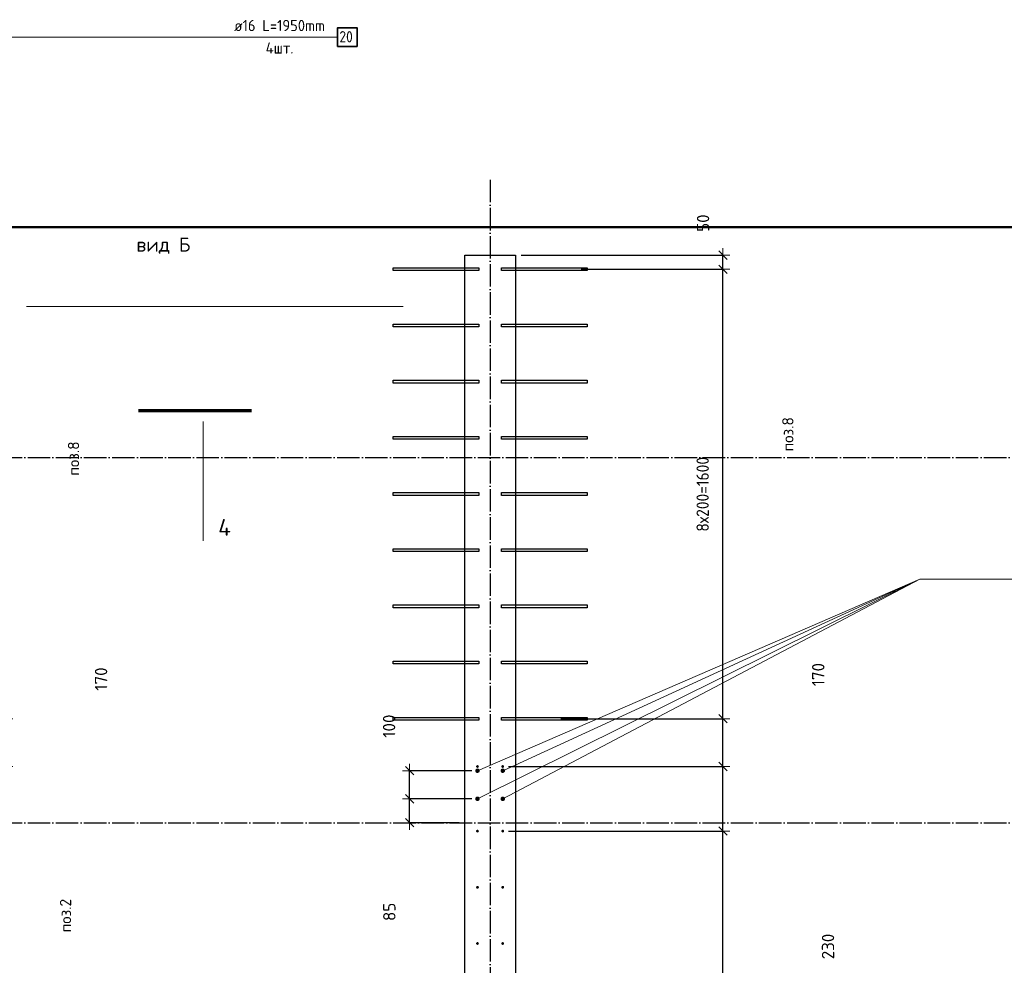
# Model space of a CAD drawing. Header units: millimetres. Extents: x -2258 to 68686, y -2266 to 30725.
# Tile 82 of 83: x 59106 to 62610, y 13392 to 16758. Entities that reach past the tile are written whole.
import ezdxf

# ---------------------------------------------------------------- set-up
doc = ezdxf.new("R2010")
doc.units = ezdxf.units.MM
doc.header["$PDMODE"] = 65
doc.linetypes.add('______11', pattern=[100, 80, -10, 0, -10])
doc.linetypes.add('______5', pattern=[220, 160, -20, 20, -20])
for name, color, linetype, lineweight in [('Standard', 7, 'Continuous', 25), ('Арм.стержн. вертикальными 1', 22, 'Continuous', 35), ('Арм.стержн.горизонт. 2', 202, 'Continuous', 35), ('Обозначение разреза_ общее', 7, 'Continuous', 25), ('Размерная линия_ общее', 7, 'Continuous', 13)]:
    doc.layers.add(name, color=color, linetype=linetype, lineweight=lineweight)
doc.layers.add('Арм.стержн. вертикальными 2', color=7, linetype='Continuous', lineweight=35, true_color=0x006e00)
doc.layers.add('Осевая линия_ общее', color=7, linetype='______5', lineweight=13, true_color=0xa0a0a0)
doc.styles.add('ISOCPEUR', font='ISOCPEUR')
doc.dimstyles.new('DIMSTYLE_11', dxfattribs={"dimtxt": 44, "dimasz": 50, "dimexe": 0, "dimexo": 0, "dimgap": 22, "dimtad": 2, "dimdec": 0, "dimrnd": 5, "dimzin": 12, "dimdsep": 46, "dimtxsty": 'ISOCPEUR', "dimblk1": 'ALL_ML_STRICH', "dimblk2": 'ALL_ML_STRICH', "dimsah": 1, "dimcen": 0, "dimclrd": 7, "dimclre": 256, "dimclrt": 7, "dimadec": 0, "dimazin": 0, "dimtfac": 1, "dimtdec": 0, "dimtix": 1, "dimtmove": 2, "dimatfit": 3, "dimfxl": 0, "dimtvp": 1.2, "dimtzin": 0, "dimlwd": 0, "dimlwe": -3, "dimarcsym": 0})
doc.dimstyles.new('DIMSTYLE_3', dxfattribs={"dimtxt": 44, "dimasz": 50, "dimexe": 0, "dimexo": 0, "dimgap": 22, "dimtad": 2, "dimdec": 0, "dimrnd": 5, "dimzin": 12, "dimdsep": 46, "dimtxsty": 'ISOCPEUR', "dimblk1": 'ALL_ML_STRICH', "dimblk2": 'ALL_ML_STRICH', "dimsah": 1, "dimcen": 0, "dimclrd": 7, "dimclre": 256, "dimclrt": 7, "dimadec": 0, "dimazin": 0, "dimtfac": 1, "dimtdec": 0, "dimtix": 1, "dimtmove": 2, "dimatfit": 3, "dimfxl": 0, "dimtzin": 0, "dimlwd": 0, "dimlwe": -3, "dimarcsym": 0})
doc.dimstyles.new('DIMSTYLE_8', dxfattribs={"dimtxt": 44, "dimasz": 50, "dimexe": 0, "dimexo": 0, "dimgap": 22, "dimtad": 0, "dimdec": 0, "dimrnd": 5, "dimzin": 12, "dimdsep": 46, "dimtxsty": 'ISOCPEUR', "dimblk1": 'ALL_ML_STRICH', "dimblk2": 'ALL_ML_STRICH', "dimsah": 1, "dimcen": 0, "dimclrd": 7, "dimclre": 256, "dimclrt": 7, "dimadec": 0, "dimazin": 0, "dimtfac": 1, "dimtdec": 0, "dimtix": 1, "dimtmove": 2, "dimatfit": 3, "dimfxl": 0, "dimtzin": 0, "dimlwd": 0, "dimlwe": -3, "dimarcsym": 0})

# ---------------------------------------------------------------- blocks, each defined once
blk = doc.blocks.new('ALL_ML_STRICH')
at = {"color": 0, "linetype": 'ByBlock', "lineweight": -2}
for p, q in [((-1, 0), (0.5, 0)), ((-0.3, -0.3), (0.3, 0.3)), ((0, -0.5), (0, 0.5))]:
    blk.add_line(p, q, dxfattribs=at)
blk = doc.blocks.new('*D131')
at = {"layer": 'DEFPOINTS', "color": 7, "linetype": 'Continuous', "lineweight": 13, "transparency": 33554687}
for p in [(60825, 13870), (60825, 9070), (61608.5, 9070)]:
    blk.add_point(p, dxfattribs=at)
at = {"layer": 'Размерная линия_ общее', "color": 253, "linetype": 'Continuous', "lineweight": -2, "true_color": 0xa0a0a0, "transparency": 33554687}
for p, q in [((60845, 13870), (61608.5, 13870)), ((60845, 9070), (61608.5, 9070))]:
    blk.add_line(p, q, dxfattribs=at)
at = {"layer": 'Размерная линия_ общее', "color": 7, "linetype": 'Continuous', "lineweight": -2, "transparency": 33554687}
blk.add_line((61608.5, 9070), (61608.5, 13870), dxfattribs=at)
at = {"layer": 'Размерная линия_ общее', "color": 7, "linetype": 'Continuous', "lineweight": 13, "transparency": 33554687, "xscale": 50, "yscale": 50, "zscale": 50}
for p, rotation in [((61608.5, 13870), 90), ((61608.5, 9070), 270)]:
    blk.add_blockref('ALL_ML_STRICH', p, dxfattribs=dict(at, rotation=rotation))
at = {"layer": 'Размерная линия_ общее', "color": 7, "linetype": 'Continuous', "lineweight": 13, "transparency": 33554687, "insert": (61514.5, 11314), "char_height": 44, "width": 2.2, "attachment_point": 1, "rotation": 90, "line_spacing_factor": 0.60241, "style": 'ISOCPEUR'}
blk.add_mtext('\\W0.91;24х200=4800', dxfattribs=at)
blk = doc.blocks.new('*D132')
at = {"layer": 'DEFPOINTS', "color": 7, "linetype": 'Continuous', "lineweight": 13, "transparency": 33554687}
for p in [(60825, 14100), (60825, 13870), (61608.5, 13870)]:
    blk.add_point(p, dxfattribs=at)
at = {"layer": 'Размерная линия_ общее', "color": 253, "linetype": 'Continuous', "lineweight": -2, "true_color": 0xa0a0a0, "transparency": 33554687}
for p, q in [((60845, 14100), (61608.5, 14100)), ((60845, 13870), (61608.5, 13870))]:
    blk.add_line(p, q, dxfattribs=at)
at = {"layer": 'Размерная линия_ общее', "color": 7, "linetype": 'Continuous', "lineweight": -2, "transparency": 33554687}
blk.add_line((61608.5, 13870), (61608.5, 14100), dxfattribs=at)
at = {"layer": 'Размерная линия_ общее', "color": 7, "linetype": 'Continuous', "lineweight": 13, "transparency": 33554687, "xscale": 50, "yscale": 50, "zscale": 50}
for p, rotation in [((61608.5, 14100), 90), ((61608.5, 13870), 270)]:
    blk.add_blockref('ALL_ML_STRICH', p, dxfattribs=dict(at, rotation=rotation))
at = {"layer": 'Размерная линия_ общее', "color": 7, "linetype": 'Continuous', "lineweight": 13, "transparency": 33554687, "insert": (61982.7, 13459.3), "char_height": 44, "width": 132, "attachment_point": 5, "rotation": 90, "style": 'ISOCPEUR'}
blk.add_mtext('\\A1;{230}', dxfattribs=at)
blk = doc.blocks.new('*D133')
at = {"layer": 'DEFPOINTS', "color": 7, "linetype": 'Continuous', "lineweight": 13, "transparency": 33554687}
for p in [(61011.2, 14270), (60825, 14100), (61608.5, 14100)]:
    blk.add_point(p, dxfattribs=at)
at = {"layer": 'Размерная линия_ общее', "color": 253, "linetype": 'Continuous', "lineweight": -2, "true_color": 0xa0a0a0, "transparency": 33554687}
for p, q in [((61031.2, 14270), (61608.5, 14270)), ((60845, 14100), (61608.5, 14100))]:
    blk.add_line(p, q, dxfattribs=at)
at = {"layer": 'Размерная линия_ общее', "color": 7, "linetype": 'Continuous', "lineweight": -2, "transparency": 33554687}
blk.add_line((61608.5, 14100), (61608.5, 14270), dxfattribs=at)
at = {"layer": 'Размерная линия_ общее', "color": 7, "linetype": 'Continuous', "lineweight": 13, "transparency": 33554687, "xscale": 50, "yscale": 50, "zscale": 50}
for p, rotation in [((61608.5, 14270), 90), ((61608.5, 14100), 270)]:
    blk.add_blockref('ALL_ML_STRICH', p, dxfattribs=dict(at, rotation=rotation))
at = {"layer": 'Размерная линия_ общее', "color": 7, "linetype": 'Continuous', "lineweight": 13, "transparency": 33554687, "insert": (61947.8, 14427.1), "char_height": 44, "width": 132, "attachment_point": 5, "rotation": 90, "style": 'ISOCPEUR'}
blk.add_mtext('\\A1;{170}', dxfattribs=at)
blk = doc.blocks.new('*D134')
at = {"layer": 'DEFPOINTS', "color": 7, "linetype": 'Continuous', "lineweight": 13, "transparency": 33554687}
for p in [(61083.8, 15870), (61011.2, 14270), (61608.5, 14270)]:
    blk.add_point(p, dxfattribs=at)
at = {"layer": 'Размерная линия_ общее', "color": 253, "linetype": 'Continuous', "lineweight": -2, "true_color": 0xa0a0a0, "transparency": 33554687}
for p, q in [((61103.8, 15870), (61608.5, 15870)), ((61031.2, 14270), (61608.5, 14270))]:
    blk.add_line(p, q, dxfattribs=at)
at = {"layer": 'Размерная линия_ общее', "color": 7, "linetype": 'Continuous', "lineweight": -2, "transparency": 33554687}
blk.add_line((61608.5, 14270), (61608.5, 15870), dxfattribs=at)
at = {"layer": 'Размерная линия_ общее', "color": 7, "linetype": 'Continuous', "lineweight": 13, "transparency": 33554687, "xscale": 50, "yscale": 50, "zscale": 50}
for p, rotation in [((61608.5, 15870), 90), ((61608.5, 14270), 270)]:
    blk.add_blockref('ALL_ML_STRICH', p, dxfattribs=dict(at, rotation=rotation))
at = {"layer": 'Размерная линия_ общее', "color": 7, "linetype": 'Continuous', "lineweight": 13, "transparency": 33554687, "insert": (61514.5, 14936), "char_height": 44, "width": 2.2, "attachment_point": 1, "rotation": 90, "line_spacing_factor": 0.60241, "style": 'ISOCPEUR'}
blk.add_mtext('\\W0.91;8х200=1600', dxfattribs=at)
blk = doc.blocks.new('*D135')
at = {"layer": 'DEFPOINTS', "color": 7, "linetype": 'Continuous', "lineweight": 13, "transparency": 33554687}
for p in [(60870, 15920), (61083.8, 15870), (61608.5, 15870)]:
    blk.add_point(p, dxfattribs=at)
at = {"layer": 'Размерная линия_ общее', "color": 253, "linetype": 'Continuous', "lineweight": -2, "true_color": 0xa0a0a0, "transparency": 33554687}
for p, q in [((60890, 15920), (61608.5, 15920)), ((61103.8, 15870), (61608.5, 15870))]:
    blk.add_line(p, q, dxfattribs=at)
at = {"layer": 'Размерная линия_ общее', "color": 7, "linetype": 'Continuous', "lineweight": -2, "transparency": 33554687}
blk.add_line((61608.5, 15870), (61608.5, 15920), dxfattribs=at)
at = {"layer": 'Размерная линия_ общее', "color": 7, "linetype": 'Continuous', "lineweight": 13, "transparency": 33554687, "xscale": 50, "yscale": 50, "zscale": 50}
for p, rotation in [((61608.5, 15920), 90), ((61608.5, 15870), 270)]:
    blk.add_blockref('ALL_ML_STRICH', p, dxfattribs=dict(at, rotation=rotation))
at = {"layer": 'Размерная линия_ общее', "color": 7, "linetype": 'Continuous', "lineweight": 13, "transparency": 33554687, "insert": (61538, 16034.2), "char_height": 44, "width": 88, "attachment_point": 5, "rotation": 90, "style": 'ISOCPEUR'}
blk.add_mtext('\\A1;{50}', dxfattribs=at)
blk = doc.blocks.new('*D150')
at = {"layer": 'DEFPOINTS', "color": 7, "linetype": 'Continuous', "lineweight": 13, "transparency": 33554687}
for p in [(60735, 13985), (60493.4, 13900), (60690, 13900)]:
    blk.add_point(p, dxfattribs=at)
at = {"layer": 'Размерная линия_ общее', "color": 253, "linetype": 'Continuous', "lineweight": -2, "true_color": 0xa0a0a0, "transparency": 33554687}
for p, q in [((60715, 13985), (60493.4, 13985)), ((60670, 13900), (60493.4, 13900))]:
    blk.add_line(p, q, dxfattribs=at)
at = {"layer": 'Размерная линия_ общее', "color": 7, "linetype": 'Continuous', "lineweight": -2, "transparency": 33554687}
blk.add_line((60493.4, 13900), (60493.4, 13985), dxfattribs=at)
at = {"layer": 'Размерная линия_ общее', "color": 7, "linetype": 'Continuous', "lineweight": 13, "transparency": 33554687, "xscale": 50, "yscale": 50, "zscale": 50}
for p, rotation in [((60493.4, 13985), 90), ((60493.4, 13900), 270)]:
    blk.add_blockref('ALL_ML_STRICH', p, dxfattribs=dict(at, rotation=rotation))
at = {"layer": 'Размерная линия_ общее', "color": 7, "linetype": 'Continuous', "lineweight": 13, "transparency": 33554687, "insert": (60421.3, 13582.6), "char_height": 44, "width": 88, "attachment_point": 5, "rotation": 90, "style": 'ISOCPEUR'}
blk.add_mtext('\\A1;{85}', dxfattribs=at)
blk = doc.blocks.new('*D151')
at = {"layer": 'DEFPOINTS', "color": 7, "linetype": 'Continuous', "lineweight": 13, "transparency": 33554687}
for p in [(60735, 14085), (60493.4, 13985), (60735, 13985)]:
    blk.add_point(p, dxfattribs=at)
at = {"layer": 'Размерная линия_ общее', "color": 253, "linetype": 'Continuous', "lineweight": -2, "true_color": 0xa0a0a0, "transparency": 33554687}
for p, q in [((60715, 14085), (60493.4, 14085)), ((60715, 13985), (60493.4, 13985))]:
    blk.add_line(p, q, dxfattribs=at)
at = {"layer": 'Размерная линия_ общее', "color": 7, "linetype": 'Continuous', "lineweight": -2, "transparency": 33554687}
blk.add_line((60493.4, 13985), (60493.4, 14085), dxfattribs=at)
at = {"layer": 'Размерная линия_ общее', "color": 7, "linetype": 'Continuous', "lineweight": 13, "transparency": 33554687, "xscale": 50, "yscale": 50, "zscale": 50}
for p, rotation in [((60493.4, 14085), 90), ((60493.4, 13985), 270)]:
    blk.add_blockref('ALL_ML_STRICH', p, dxfattribs=dict(at, rotation=rotation))
at = {"layer": 'Размерная линия_ общее', "color": 7, "linetype": 'Continuous', "lineweight": 13, "transparency": 33554687, "insert": (60420.4, 14243.7), "char_height": 44, "width": 132, "attachment_point": 5, "rotation": 90, "style": 'ISOCPEUR'}
blk.add_mtext('\\A1;{100}', dxfattribs=at)
blk = doc.blocks.new('*D449')
at = {"layer": 'DEFPOINTS', "color": 7, "linetype": 'Continuous', "lineweight": 13, "transparency": 33554687}
for p in [(58295.3, 14270), (58115, 14100), (59056, 14100)]:
    blk.add_point(p, dxfattribs=at)
at = {"layer": 'Размерная линия_ общее', "color": 253, "linetype": 'Continuous', "lineweight": -2, "true_color": 0xa0a0a0, "transparency": 33554687}
for p, q in [((58315.3, 14270), (59056, 14270)), ((58135, 14100), (59056, 14100))]:
    blk.add_line(p, q, dxfattribs=at)
at = {"layer": 'Размерная линия_ общее', "color": 7, "linetype": 'Continuous', "lineweight": -2, "transparency": 33554687}
blk.add_line((59056, 14100), (59056, 14270), dxfattribs=at)
at = {"layer": 'Размерная линия_ общее', "color": 7, "linetype": 'Continuous', "lineweight": 13, "transparency": 33554687, "xscale": 50, "yscale": 50, "zscale": 50}
for p, rotation in [((59056, 14270), 90), ((59056, 14100), 270)]:
    blk.add_blockref('ALL_ML_STRICH', p, dxfattribs=dict(at, rotation=rotation))
at = {"layer": 'Размерная линия_ общее', "color": 7, "linetype": 'Continuous', "lineweight": 13, "transparency": 33554687, "insert": (59395.3, 14411.3), "char_height": 44, "width": 132, "attachment_point": 5, "rotation": 90, "style": 'ISOCPEUR'}
blk.add_mtext('\\A1;{170}', dxfattribs=at)

msp = doc.modelspace()

# ---------------------------------------------------------------- hatches: boundary and pattern name
at = {"layer": 'Арм.стержн. вертикальными 1', "linetype": 'Continuous', "lineweight": 50, "transparency": 33554687}
for points in [[(60740, 14100), (60739.6, 14101.9), (60738.5, 14103.5), (60736.9, 14104.6), (60735, 14105), (60733.1, 14104.6), (60731.5, 14103.5), (60730.4, 14101.9), (60730, 14100), (60730.4, 14098.1), (60731.5, 14096.5), (60733.1, 14095.4), (60735, 14095), (60736.9, 14095.4), (60738.5, 14096.5), (60739.6, 14098.1)], [(60830, 14100), (60829.6, 14101.9), (60828.5, 14103.5), (60826.9, 14104.6), (60825, 14105), (60823.1, 14104.6), (60821.5, 14103.5), (60820.4, 14101.9), (60820, 14100), (60820.4, 14098.1), (60821.5, 14096.5), (60823.1, 14095.4), (60825, 14095), (60826.9, 14095.4), (60828.5, 14096.5), (60829.6, 14098.1)], [(60740, 13870), (60739.6, 13871.9), (60738.5, 13873.5), (60736.9, 13874.6), (60735, 13875), (60733.1, 13874.6), (60731.5, 13873.5), (60730.4, 13871.9), (60730, 13870), (60730.4, 13868.1), (60731.5, 13866.5), (60733.1, 13865.4), (60735, 13865), (60736.9, 13865.4), (60738.5, 13866.5), (60739.6, 13868.1)], [(60830, 13870), (60829.6, 13871.9), (60828.5, 13873.5), (60826.9, 13874.6), (60825, 13875), (60823.1, 13874.6), (60821.5, 13873.5), (60820.4, 13871.9), (60820, 13870), (60820.4, 13868.1), (60821.5, 13866.5), (60823.1, 13865.4), (60825, 13865), (60826.9, 13865.4), (60828.5, 13866.5), (60829.6, 13868.1)], [(60740, 13670), (60739.6, 13671.9), (60738.5, 13673.5), (60736.9, 13674.6), (60735, 13675), (60733.1, 13674.6), (60731.5, 13673.5), (60730.4, 13671.9), (60730, 13670), (60730.4, 13668.1), (60731.5, 13666.5), (60733.1, 13665.4), (60735, 13665), (60736.9, 13665.4), (60738.5, 13666.5), (60739.6, 13668.1)], [(60830, 13670), (60829.6, 13671.9), (60828.5, 13673.5), (60826.9, 13674.6), (60825, 13675), (60823.1, 13674.6), (60821.5, 13673.5), (60820.4, 13671.9), (60820, 13670), (60820.4, 13668.1), (60821.5, 13666.5), (60823.1, 13665.4), (60825, 13665), (60826.9, 13665.4), (60828.5, 13666.5), (60829.6, 13668.1)], [(60740, 13470), (60739.6, 13471.9), (60738.5, 13473.5), (60736.9, 13474.6), (60735, 13475), (60733.1, 13474.6), (60731.5, 13473.5), (60730.4, 13471.9), (60730, 13470), (60730.4, 13468.1), (60731.5, 13466.5), (60733.1, 13465.4), (60735, 13465), (60736.9, 13465.4), (60738.5, 13466.5), (60739.6, 13468.1)], [(60830, 13470), (60829.6, 13471.9), (60828.5, 13473.5), (60826.9, 13474.6), (60825, 13475), (60823.1, 13474.6), (60821.5, 13473.5), (60820.4, 13471.9), (60820, 13470), (60820.4, 13468.1), (60821.5, 13466.5), (60823.1, 13465.4), (60825, 13465), (60826.9, 13465.4), (60828.5, 13466.5), (60829.6, 13468.1)]]:
    msp.add_hatch(color=4, dxfattribs=at).paths.add_polyline_path(points)
at = {"layer": 'Арм.стержн. вертикальными 2', "linetype": 'Continuous', "lineweight": 50, "transparency": 33554687}
for points in [[(60743, 14085), (60742.4, 14088.1), (60740.7, 14090.7), (60738.1, 14092.4), (60735, 14093), (60731.9, 14092.4), (60729.3, 14090.7), (60727.6, 14088.1), (60727, 14085), (60727.6, 14081.9), (60729.3, 14079.3), (60731.9, 14077.6), (60735, 14077), (60738.1, 14077.6), (60740.7, 14079.3), (60742.4, 14081.9)], [(60833, 14085), (60832.4, 14088.1), (60830.7, 14090.7), (60828.1, 14092.4), (60825, 14093), (60821.9, 14092.4), (60819.3, 14090.7), (60817.6, 14088.1), (60817, 14085), (60817.6, 14081.9), (60819.3, 14079.3), (60821.9, 14077.6), (60825, 14077), (60828.1, 14077.6), (60830.7, 14079.3), (60832.4, 14081.9)], [(60743, 13985), (60742.4, 13988.1), (60740.7, 13990.7), (60738.1, 13992.4), (60735, 13993), (60731.9, 13992.4), (60729.3, 13990.7), (60727.6, 13988.1), (60727, 13985), (60727.6, 13981.9), (60729.3, 13979.3), (60731.9, 13977.6), (60735, 13977), (60738.1, 13977.6), (60740.7, 13979.3), (60742.4, 13981.9)], [(60833, 13985), (60832.4, 13988.1), (60830.7, 13990.7), (60828.1, 13992.4), (60825, 13993), (60821.9, 13992.4), (60819.3, 13990.7), (60817.6, 13988.1), (60817, 13985), (60817.6, 13981.9), (60819.3, 13979.3), (60821.9, 13977.6), (60825, 13977), (60828.1, 13977.6), (60830.7, 13979.3), (60832.4, 13981.9)]]:
    msp.add_hatch(color=7, dxfattribs=at).paths.add_polyline_path(points)

# ---------------------------------------------------------------- linework, layer by layer
at = {"color": 7, "linetype": 'Continuous', "lineweight": 25, "transparency": 33554687}
for p, q in [((60690, 14100), (60690, 15920)), ((60690, 15920), (60870, 15920)), ((60870, 15920), (60870, 14100)), ((60690, 13265), (60690, 14100)), ((60870, 14100), (60870, 13265))]:
    msp.add_line(p, q, dxfattribs=at)
at = {"layer": 'Standard', "color": 7, "linetype": 'Continuous', "lineweight": 50, "transparency": 33554687}
msp.add_lwpolyline([(25100, -350), (67580, -350), (67580, 16020), (25100, 16020), (25100, -350)], dxfattribs=at)
at = {"layer": 'Арм.стержн. вертикальными 1', "color": 4, "linetype": 'Continuous', "lineweight": 25, "transparency": 33554687}
for points in [[(60740, 15865), (60435, 15865), (60435, 15875), (60740, 15875), (60740, 15865)], [(60820, 15875), (61125, 15875), (61125, 15865), (60820, 15865), (60820, 15875)], [(60740, 15665), (60435, 15665), (60435, 15675), (60740, 15675), (60740, 15665)], [(60820, 15675), (61125, 15675), (61125, 15665), (60820, 15665), (60820, 15675)], [(60740, 15465), (60435, 15465), (60435, 15475), (60740, 15475), (60740, 15465)], [(60820, 15475), (61125, 15475), (61125, 15465), (60820, 15465), (60820, 15475)], [(60740, 15265), (60435, 15265), (60435, 15275), (60740, 15275), (60740, 15265)], [(60820, 15275), (61125, 15275), (61125, 15265), (60820, 15265), (60820, 15275)], [(60740, 15065), (60435, 15065), (60435, 15075), (60740, 15075), (60740, 15065)], [(60820, 15075), (61125, 15075), (61125, 15065), (60820, 15065), (60820, 15075)], [(60740, 14865), (60435, 14865), (60435, 14875), (60740, 14875), (60740, 14865)], [(60820, 14875), (61125, 14875), (61125, 14865), (60820, 14865), (60820, 14875)], [(60740, 14665), (60435, 14665), (60435, 14675), (60740, 14675), (60740, 14665)], [(60820, 14675), (61125, 14675), (61125, 14665), (60820, 14665), (60820, 14675)], [(60740, 14465), (60435, 14465), (60435, 14475), (60740, 14475), (60740, 14465)], [(60820, 14475), (61125, 14475), (61125, 14465), (60820, 14465), (60820, 14475)], [(60740, 14265), (60435, 14265), (60435, 14275), (60740, 14275), (60740, 14265)], [(60820, 14275), (61125, 14275), (61125, 14265), (60820, 14265), (60820, 14275)]]:
    msp.add_lwpolyline(points, dxfattribs=at)
at = {"layer": 'Арм.стержн. вертикальными 2', "color": 7, "linetype": 'Continuous', "lineweight": 13, "transparency": 33554687}
for q in [(60735, 14085), (60735, 13985), (60825, 13985), (60825, 14085), (64169.8, 14767)]:
    msp.add_line((62309.8, 14767), q, dxfattribs=at)
at = {"layer": 'Арм.стержн.горизонт. 2', "color": 7, "linetype": 'Continuous', "lineweight": 13, "transparency": 33554687}
msp.add_line((58377, 16696.2), (60237, 16696.2), dxfattribs=at)
at = {"layer": 'Арм.стержн.горизонт. 2', "color": 7, "linetype": 'Continuous', "lineweight": 35, "transparency": 33554687}
msp.add_lwpolyline([(60237, 16662.9), (60306.3, 16662.9), (60306.3, 16729.6), (60237, 16729.6), (60237, 16662.9)], dxfattribs=at)
at = {"layer": 'Обозначение разреза_ общее', "color": 7, "linetype": 'Continuous', "lineweight": 13, "transparency": 33554687}
for p, q in [((59130.2, 15737.2), (60470.2, 15737.2)), ((59758.9, 15327.5), (59758.9, 14903.5))]:
    msp.add_line(p, q, dxfattribs=at)
at = {"layer": 'Обозначение разреза_ общее', "color": 7, "linetype": 'Continuous', "lineweight": 70, "transparency": 33554687}
msp.add_line((59528.2, 15367.4), (59930.2, 15367.4), dxfattribs=at)
at = {"layer": 'Осевая линия_ общее', "color": 253, "linetype": '______11', "lineweight": -3, "true_color": 0xa0a0a0, "transparency": 33554687}
for p, q in [((60780, 16188.5), (60780, -2123)), ((25000, 15200), (68563.9, 15200)), ((25000, 13900), (68563.9, 13900))]:
    msp.add_line(p, q, dxfattribs=at)

# ---------------------------------------------------------------- texts
at = {"layer": 'Standard', "color": 7, "linetype": 'Continuous', "lineweight": 13, "transparency": 33554687, "char_height": 40, "width": 140.769, "attachment_point": 5, "rotation": 90, "style": 'ISOCPEUR'}
for s, insert in [('\\A1;{\\fISOCPEUR|i0|b0;\\H40.000000;\\W1.000000;\\C7;поз.8}\\P', (61839.6, 15282.6)), ('\\A1;{\\fISOCPEUR|i0|b0;\\H40.000000;\\W1.000000;\\C7;поз.8}\\P', (59297.3, 15196.1)), ('\\A1;{\\fISOCPEUR|i0|b0;\\H40.000000;\\W1.000000;\\C7;поз.2}\\P', (59268.8, 13569.2))]:
    msp.add_mtext(s, dxfattribs=dict(at, insert=insert))
at = {"layer": 'Арм.стержн.горизонт. 2', "color": 7, "linetype": 'Continuous', "lineweight": 25, "transparency": 33554687, "char_height": 40, "attachment_point": 7, "style": 'ISOCPEUR'}
for s, insert, width in [('\\W0.94;ø16 L=1950mm ', (59869, 16717.6), 382.615), ('\\W0.87;20', (60243.6, 16677.6), 73.442), ('\\W0.95;4шт. ', (59981, 16637.6), 158.877)]:
    msp.add_mtext(s, dxfattribs=dict(at, insert=insert, width=width))
at = {"layer": 'Обозначение разреза_ общее', "color": 7, "linetype": 'Continuous', "lineweight": 13, "transparency": 33554687, "style": 'ISOCPEUR'}
for s, insert, char_height, width, attachment_point in [('\\A1;{\\fISOCPEUR|i0|b0;\\H50.000000;\\W1.000000;\\C7;вид Б}\\P', (59520.9, 15953.8), 50, 198.649, 4), ('\\A1;{\\fISOCPEUR|i0|b0;\\H60.000000;\\W1.000000;\\C7;4}\\P', (59812.2, 14920.8), 60, 72, 7)]:
    msp.add_mtext(s, dxfattribs=dict(at, insert=insert, char_height=char_height, width=width, attachment_point=attachment_point))

# ---------------------------------------------------------------- dimensions: what is measured, and where the dimension line sits
at = {"layer": 'Размерная линия_ общее', "color": 7, "linetype": 'Continuous', "lineweight": 13, "transparency": 33554687}
for base, p1, p2, dimstyle, picture, middle in [((61608.5, 15920), (61103.8, 15870), (60890, 15920), 'DIMSTYLE_11', '*D135', (61538, 16034.2)), ((59056, 14270), (58135, 14100), (58315.3, 14270), 'DIMSTYLE_8', '*D449', (59395.3, 14411.3)), ((61608.5, 14270), (60845, 14100), (61031.2, 14270), 'DIMSTYLE_8', '*D133', (61947.8, 14427.1)), ((60493.4, 14085), (60715, 13985), (60715, 14085), 'DIMSTYLE_11', '*D151', (60420.4, 14243.7)), ((61608.5, 14100), (60845, 13870), (60845, 14100), 'DIMSTYLE_8', '*D132', (61982.7, 13459.3)), ((60493.4, 13985), (60670, 13900), (60715, 13985), 'DIMSTYLE_11', '*D150', (60421.3, 13582.6))]:
    dim = msp.add_linear_dim(base=base, p1=p1, p2=p2, angle=90, dimstyle=dimstyle, override={"dimpost": '<>', "dimclrd": 7, "dimclre": 253, "dimclrt": 7, "dimlwd": 0, "dimlwe": 65533}, dxfattribs=at)
    dim.commit()
    dim.dimension.update_dxf_attribs({"geometry": picture, "text_midpoint": middle, "dimtype": 160})
for base, p1, p2, text, picture, middle in [((61608.5, 15870), (61031.2, 14270), (61103.8, 15870), '\\W0.91;8х200=1600', '*D134', (61586.5, 15070)), ((61608.5, 13870), (60845, 9070), (60845, 13870), '\\W0.91;24х200=4800', '*D131', (61586.5, 11470))]:
    dim = msp.add_linear_dim(base=base, p1=p1, p2=p2, angle=90, text=text, dimstyle='DIMSTYLE_3', override={"dimpost": '<>', "dimclrd": 7, "dimclre": 253, "dimclrt": 7, "dimlwd": 0, "dimlwe": 65533}, dxfattribs=at)
    dim.commit()
    dim.dimension.update_dxf_attribs({"geometry": picture, "text_midpoint": middle, "dimtype": 160})

doc.saveas('drawing.dxf')
